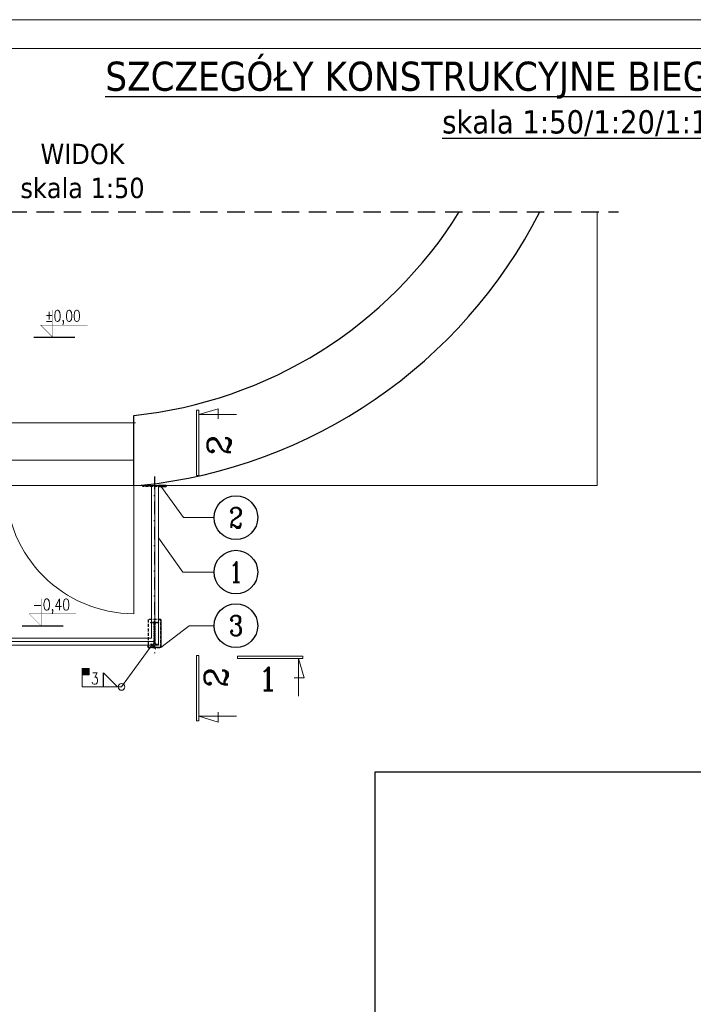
# Model space of a CAD drawing. Header units: centimetres. Extents: x -18863 to 41892, y -11949 to 36189.
# Tile 3 of 19: x -12843 to -7054, y 9910 to 18369. Entities that reach past the tile are written whole.
import ezdxf
from ezdxf.enums import TextEntityAlignment as Align

# ---------------------------------------------------------------- set-up
doc = ezdxf.new("R2010")
doc.units = ezdxf.units.CM
doc.header["$MEASUREMENT"] = 0
for name, pattern in [('DASHDOT', [25.4, 12.7, -6.35, 0, -6.35]), ('DASHEDX2', [76.2, 50.8, -25.4]), ('Przerywana długa', [780, 500, -280])]:
    doc.linetypes.add(name, pattern=pattern)
for name, color, linetype in [('1', 5, 'Continuous'), ('a osie', 6, 'DASHDOT'), ('bj konstrukcja', 3, 'Continuous'), ('bj koty', 5, 'Continuous'), ('bj kreskowanie', 8, 'Continuous'), ('bj opis duzy', 3, 'Continuous'), ('bj opisy', 2, 'Continuous'), ('bj przerywana', 4, 'DASHEDX2'), ('bj schody', 6, 'Continuous'), ('bj warstwy', 6, 'Continuous'), ('bj ściany istn', 7, 'Continuous'), ('OPIS', 2, 'Continuous')]:
    doc.layers.add(name, color=color, linetype=linetype)
for name, color, linetype, lineweight in [('bj linia odniesienia', 4, 'Continuous', 5), ('bj numerki', 3, 'Continuous', 20), ('bj opis', 2, 'Continuous', 30)]:
    doc.layers.add(name, color=color, linetype=linetype, lineweight=lineweight)
doc.layers.add('BJ POMOC', color=30, linetype='Continuous', plot=False)
doc.styles.add('beta', font='simplex.shx', dxfattribs={"width": 0.8})
doc.styles.add('Beta20', font='simplex.shx', dxfattribs={"width": 0.8, "height": 40})
doc.styles.add('GENERATED_STYLE_2', font='arial.ttf')
doc.styles.add('SIMPLEX', font='SIMPLEX.shx')
doc.styles.add('TXT5', font='COMPLEX.shx', dxfattribs={"height": 200})

# ---------------------------------------------------------------- blocks, each defined once
blk = doc.blocks.new('P6')
at = {"layer": 'bj numerki', "linetype": 'Continuous'}
for p, q in [((0, 80.9), (0, 0)), ((12.3, 41.7), (-9.2, 41.7)), ((0, 0), (12.3, 41.7)), ((9.6, -0.1), (-130.8, -0.1)), ((-130.8, -5.1), (-130.8, -0.1)), ((9.6, -5.1), (-130.8, -5.1)), ((9.6, -5.1), (9.6, -0.1))]:
    blk.add_line(p, q, dxfattribs=at)
at = {"layer": 'bj numerki', "style": 'TXT5'}
blk.add_attdef('NR', text='', height=50, dxfattribs=at).set_placement((-22.7, 10), align=Align.RIGHT)
blk = doc.blocks.new('P5')
at = {"layer": 'bj numerki', "linetype": 'Continuous'}
for p, q in [((0, 80.9), (0, 0)), ((0, 0), (-12.3, 41.7)), ((-12.3, 41.7), (9.2, 41.7)), ((-9.6, -0.1), (130.8, -0.1)), ((-9.6, -5.1), (-9.6, -0.1)), ((-9.6, -5.1), (130.8, -5.1)), ((130.8, -5.1), (130.8, -0.1))]:
    blk.add_line(p, q, dxfattribs=at)
at = {"layer": 'bj numerki', "style": 'TXT5'}
blk.add_attdef('NR', (18.8, 9.8), '', height=50, dxfattribs=at)

msp = doc.modelspace()

# ---------------------------------------------------------------- hatches: boundary and pattern name
at = {"layer": 'bj linia odniesienia'}
msp.add_hatch(color=256, dxfattribs=at).paths.add_polyline_path([(-12305.895, 12796.061), (-12246.279, 12796.061), (-12246.279, 12741.524), (-12305.895, 12741.524)])

# ---------------------------------------------------------------- linework, layer by layer
at = {"layer": 'a osie', "ltscale": 8.5}
msp.add_line((-11683.734, 14444.089), (-11683.734, 12925.824), dxfattribs=at)
at = {"layer": 'bj konstrukcja'}
for points in [[(-11650.734, 14357.599), (-11583.734, 14357.599), (-11583.734, 14365.599), (-11650.734, 14365.599)], [(-11650.734, 13215.127), (-11628.734, 13215.127), (-11628.734, 12975.127), (-11738.734, 12975.127), (-11738.734, 12996.127)]]:
    msp.add_lwpolyline(points, dxfattribs=at)
at = {"layer": 'bj koty', "color": 5, "const_width": 2.925, "elevation": -108.062}
for points in [[(-12559.041, 15874.922), (-12559.041, 15640.922), (-12662.455, 15744.337), (-12258.967, 15744.337)], [(-12657.699, 13394.754), (-12657.699, 13160.754), (-12761.113, 13264.168), (-12357.625, 13264.168)]]:
    msp.add_lwpolyline(points, dxfattribs=at)
at = {"layer": 'bj kreskowanie', "linetype": 'Continuous', "lineweight": 15}
for p, q in [((-12960.505, 14905.409), (-11847.353, 14905.409)), ((-11860.734, 14365.599), (-11860.734, 14968.407)), ((-12971.547, 14585.599), (-11858.395, 14585.599)), ((-11860.734, 14365.599), (-12960.734, 14365.599)), ((-11860.734, 14365.599), (-11860.734, 13265.599))]:
    msp.add_line(p, q, dxfattribs=at)
at = {"layer": 'bj kreskowanie', "linetype": 'Continuous', "lineweight": 5}
msp.add_line((-11650.734, 14365.599), (-11710.734, 14365.599), dxfattribs=at)
at = {"layer": 'bj kreskowanie', "linetype": 'Continuous', "lineweight": 15, "flags": 128}
for points in [[(-7879.226, 14365.599), (-7879.226, 16717.66)], [(-7879.226, 14365.599), (-7879.226, 16717.66)], [(-11860.734, 14365.599), (-7879.226, 14365.599)]]:
    msp.add_lwpolyline(points, dxfattribs=at)
at = {"layer": 'bj kreskowanie', "linetype": 'Continuous', "lineweight": 15}
msp.add_arc((-11860.734, 14365.599), 1100, 180, 270, dxfattribs=at)
at = {"layer": 'bj linia odniesienia'}
for q in [(-11707.454, 12996.127), (-12305.895, 12636.374)]:
    msp.add_line((-11968.072, 12636.374), q, dxfattribs=at)
for points in [[(-18863.436, 18368.524), (2136.564, 18368.524), (2136.564, 3518.524), (-18863.436, 3518.524)], [(-17875.653, 18121.578), (1889.618, 18121.578), (1889.618, 3765.469), (-17875.653, 3765.469)]]:
    msp.add_lwpolyline(points, close=True, dxfattribs=at)
at = {"layer": 'bj linia odniesienia', "ltscale": 2}
for points in [[(-11628.734, 14361.679), (-11434.515, 14090.833), (-11172.19, 14090.833)], [(-11650.734, 13915.84), (-11440.406, 13622.528), (-11172.19, 13622.528)], [(-11628.734, 12975.127), (-11387.511, 13162.627), (-11172.19, 13162.627)]]:
    msp.add_lwpolyline(points, dxfattribs=at)
at = {"layer": 'bj linia odniesienia'}
for points in [[(-11707.454, 12996.127), (-11672.099, 12960.772)], [(-12305.895, 12636.374), (-12305.895, 12796.061), (-12246.279, 12796.061), (-12246.279, 12741.524), (-12305.895, 12741.524)]]:
    msp.add_lwpolyline(points, dxfattribs=at)
msp.add_circle((-11968.072, 12636.374), 28.622, dxfattribs=at)
at = {"layer": 'bj opisy'}
for p, q in [((-12123.485, 12636.374), (-12123.485, 12757.357)), ((-12123.485, 12757.357), (-12002.502, 12636.374))]:
    msp.add_line(p, q, dxfattribs=at)
at = {"layer": 'BJ POMOC'}
msp.add_lwpolyline([(-9787.12, 11908.164), (1665.196, 11908.164), (1665.196, 7226.773), (-9787.12, 7226.773)], close=True, dxfattribs=at)
at = {"layer": 'bj przerywana', "linetype": 'Przerywana długa', "ltscale": 0.3}
msp.add_line((-16908.934, 16717.66), (-7696.479, 16717.66), dxfattribs=at)
at = {"layer": 'bj przerywana', "color": 8, "ltscale": 0.5}
for points in [[(-11783.734, 14365.599), (-11583.734, 14365.599), (-11583.734, 14357.599), (-11783.734, 14357.599)], [(-11628.734, 13215.127), (-11738.734, 13215.127), (-11738.734, 12975.127), (-11628.734, 12975.127)]]:
    msp.add_lwpolyline(points, close=True, dxfattribs=at)
at = {"layer": 'bj przerywana', "color": 8, "ltscale": 0.25}
msp.add_lwpolyline([(-11716.734, 13194.127), (-11650.734, 13194.127), (-11650.734, 13190.795, -0.37402016), (-11653.662, 13187.428), (-11675.974, 13184.303, 0.37402016), (-11680.884, 13178.658), (-11680.884, 13011.596, 0.37402016), (-11675.974, 13005.951), (-11653.662, 13002.826, -0.37402016), (-11650.734, 12999.459), (-11650.734, 12996.127), (-11716.734, 12996.127), (-11716.734, 12999.459, -0.37402016), (-11713.805, 13002.826), (-11691.493, 13005.951, 0.37402016), (-11686.584, 13011.596), (-11686.584, 13178.658, 0.37402016), (-11691.493, 13184.303), (-11713.805, 13187.428, -0.37402016), (-11716.734, 13190.795)], format="xyb", close=True, dxfattribs=at)
at = {"layer": 'bj schody', "linetype": 'Continuous', "lineweight": 5}
for p, q in [((-11710.734, 13056.127), (-11710.734, 14365.599)), ((-11680.734, 13026.127), (-11680.734, 14365.599)), ((-11650.734, 12996.127), (-11650.734, 14365.599)), ((-13130.734, 13056.127), (-11710.734, 13056.127)), ((-13130.734, 13026.127), (-11680.734, 13026.127)), ((-13130.734, 12996.127), (-11650.734, 12996.127))]:
    msp.add_line(p, q, dxfattribs=at)
at = {"layer": 'bj warstwy'}
for p, q in [((-12369.92, 15637.392), (-12722.389, 15637.392)), ((-12468.578, 13157.223), (-12821.047, 13157.223))]:
    msp.add_line(p, q, dxfattribs=at)
at = {"layer": 'bj ściany istn', "ltscale": 10}
msp.add_line((-11860.734, 14365.599), (-11860.734, 14968.407), dxfattribs=at)
for radius, end in [(3750, 328.1193523), (4352.807, 332.9344593)]:
    msp.add_arc((-12249.226, 18698.229), radius, 275.9463914, end, dxfattribs=at)
at = {"layer": 'OPIS', "ltscale": 2}
for centre in [(-10984.69, 14090.833), (-10984.69, 13622.528), (-10984.69, 13162.627)]:
    msp.add_circle(centre, 187.5, dxfattribs=at)

# ---------------------------------------------------------------- block references
at = {"layer": 'bj numerki'}
ref = msp.add_blockref('P6', (-11303.893, 14975.869), dxfattribs=dict(at, xscale=-4, yscale=4, zscale=4, rotation=270))
ref.add_attrib('NR', '2', dxfattribs={"layer": '1', "height": 200, "rotation": 90, "style": 'TXT5'}).set_placement((-11029.358, 14799.133), align=Align.RIGHT)
ref = msp.add_blockref('P5', (-11303.893, 12384.186), dxfattribs=dict(at, xscale=-4, yscale=4, zscale=4, rotation=270))
ref.add_attrib('NR', '2', (-11054.619, 12630.427), dxfattribs={"layer": '1', "height": 200, "rotation": 90, "style": 'TXT5'})
ref = msp.add_blockref('P6', (-10447.057, 12880.126), dxfattribs=dict(at, xscale=-4, yscale=4, zscale=4, rotation=180))
ref.add_attrib('NR', '1', dxfattribs={"layer": '1', "height": 200, "rotation": 360, "style": 'TXT5'}).set_placement((-10623.793, 12605.591), align=Align.RIGHT)

# ---------------------------------------------------------------- texts
at = {"layer": 'bj numerki', "char_height": 175, "width": 7168.40749, "attachment_point": 5, "style": 'Beta20'}
for s, insert in [('{\\Fcomplex.shx|c238;2}', (-10984.69, 14090.833)), ('{\\Fcomplex.shx|c238;1}', (-10984.69, 13622.528)), ('{\\Fcomplex.shx|c238;3}', (-10984.69, 13162.627))]:
    msp.add_mtext(s, dxfattribs=dict(at, insert=insert))
at = {"layer": 'bj opis', "lineweight": 20, "style": 'SIMPLEX', "width": 0.8}
msp.add_text('3', height=100.005, dxfattribs=at).set_placement((-12231.083, 12658.721))
at = {"layer": 'bj opis duzy', "ltscale": 2, "insert": (-7993.018, 17686.789), "char_height": 250, "width": 25956.26224, "attachment_point": 5, "style": 'beta'}
msp.add_mtext('{\\fTahoma|b0|i0|c238|p0;\\L\\W1;SZCZEGÓŁY KONSTRUKCYJNE BIEGU SCHODOWEGO B2\\P\\H0.8x;skala 1:50/1:20/1:10}', dxfattribs=at)
at = {"layer": 'bj opis duzy', "linetype": 'Continuous', "lineweight": 13, "insert": (-12302.921, 17067.66), "char_height": 150, "attachment_point": 5, "style": 'GENERATED_STYLE_2'}
msp.add_mtext('\\pxqc;{\\A1;\\fTahoma|b0|i0|c238|p34;\\H1.1667x;WIDOK \\Pskala 1:50}', dxfattribs=at)
at = {"layer": 'bj opisy', "color": 2, "char_height": 97.5, "width": 335.26071, "attachment_point": 5}
for s, insert in [('{\\Fsimplex.shx|c238;\\W0.8;%%P0,00}', (-12471.745, 15809.337, -108.062)), ('{\\Fsimplex.shx|c238;\\W0.8;-0,40}', (-12570.403, 13329.168, -108.062))]:
    msp.add_mtext(s, dxfattribs=dict(at, insert=insert))

doc.saveas('drawing.dxf')
